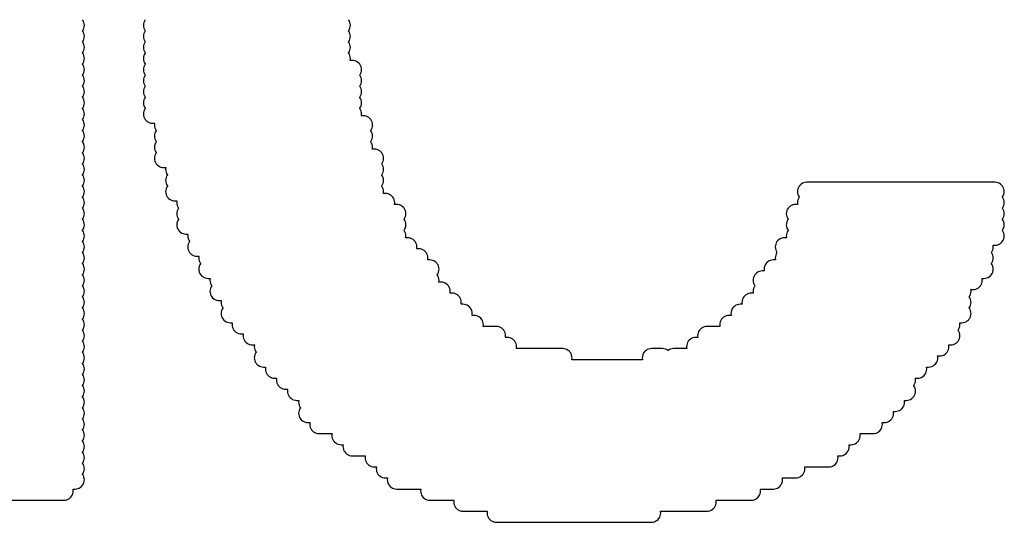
# Model space of a CAD drawing. Extents: x -0.28 to 1.53, y -0.26 to 1.53.
# Tile 34 of 45: x 1.3458 to 1.3991, y 1.362 to 1.3892. Entities that reach past the tile are written whole.
import ezdxf

# ---------------------------------------------------------------- set-up
doc = ezdxf.new("R2010")
doc.units = 0
doc.header["$MEASUREMENT"] = 0
doc.layers.add('SLK-NS', color=7, linetype='CONTINUOUS')

msp = doc.modelspace()

# ---------------------------------------------------------------- linework, layer by layer
at = {"layer": 'SLK-NS'}
for points in [[(1.3374, 1.3632), (1.3482, 1.3632), (1.348278, 1.363206), (1.348355, 1.363224), (1.348427, 1.363254), (1.348494, 1.363295), (1.348554, 1.363346), (1.348605, 1.363406), (1.348646, 1.363473), (1.348676, 1.363545), (1.348694, 1.363622), (1.3487, 1.3637), (1.348694, 1.363778), (1.348689, 1.3638), (1.3488, 1.3638), (1.348878, 1.363806), (1.348955, 1.363824), (1.349027, 1.363854), (1.349094, 1.363895), (1.349154, 1.363946), (1.349205, 1.364006), (1.349246, 1.364073), (1.349276, 1.364145), (1.349294, 1.364222), (1.3493, 1.3643), (1.349294, 1.364378), (1.349276, 1.364455), (1.349246, 1.364527), (1.349205, 1.364594), (1.3492, 1.3646), (1.349205, 1.364606), (1.349246, 1.364673), (1.349276, 1.364745), (1.349294, 1.364822), (1.3493, 1.3649), (1.349294, 1.364978), (1.349276, 1.365055), (1.349246, 1.365127), (1.349205, 1.365194), (1.3492, 1.3652), (1.349205, 1.365206), (1.349246, 1.365273), (1.349276, 1.365345), (1.349294, 1.365422), (1.3493, 1.3655), (1.349294, 1.365578), (1.349276, 1.365655), (1.349246, 1.365727), (1.349205, 1.365794), (1.3492, 1.3658), (1.349205, 1.365806), (1.349246, 1.365873), (1.349276, 1.365945), (1.349294, 1.366022), (1.3493, 1.3661), (1.349294, 1.366178), (1.349276, 1.366255), (1.349246, 1.366327), (1.349205, 1.366394), (1.3492, 1.3664), (1.349205, 1.366406), (1.349246, 1.366473), (1.349276, 1.366545), (1.349294, 1.366622), (1.3493, 1.3667), (1.349294, 1.366778), (1.349276, 1.366855), (1.349246, 1.366927), (1.349205, 1.366994), (1.3492, 1.367), (1.349205, 1.367006), (1.349246, 1.367073), (1.349276, 1.367145), (1.349294, 1.367222), (1.3493, 1.3673), (1.349294, 1.367378), (1.349276, 1.367455), (1.349246, 1.367527), (1.349205, 1.367594), (1.3492, 1.3676), (1.349205, 1.367606), (1.349246, 1.367673), (1.349276, 1.367745), (1.349294, 1.367822), (1.3493, 1.3679), (1.349294, 1.367978), (1.349276, 1.368055), (1.349246, 1.368127), (1.349205, 1.368194), (1.3492, 1.3682), (1.349205, 1.368206), (1.349246, 1.368273), (1.349276, 1.368345), (1.349294, 1.368422), (1.3493, 1.3685), (1.349294, 1.368578), (1.349276, 1.368655), (1.349246, 1.368727), (1.349205, 1.368794), (1.3492, 1.3688), (1.349205, 1.368806), (1.349246, 1.368873), (1.349276, 1.368945), (1.349294, 1.369022), (1.3493, 1.3691), (1.349294, 1.369178), (1.349276, 1.369255), (1.349246, 1.369327), (1.349205, 1.369394), (1.3492, 1.3694), (1.349205, 1.369406), (1.349246, 1.369473), (1.349276, 1.369545), (1.349294, 1.369622), (1.3493, 1.3697), (1.349294, 1.369778), (1.349276, 1.369855), (1.349246, 1.369927), (1.349205, 1.369994), (1.3492, 1.37), (1.349205, 1.370006), (1.349246, 1.370073), (1.349276, 1.370145), (1.349294, 1.370222), (1.3493, 1.3703), (1.349294, 1.370378), (1.349276, 1.370455), (1.349246, 1.370527), (1.349205, 1.370594), (1.3492, 1.3706), (1.349205, 1.370606), (1.349246, 1.370673), (1.349276, 1.370745), (1.349294, 1.370822), (1.3493, 1.3709), (1.349294, 1.370978), (1.349276, 1.371055), (1.349246, 1.371127), (1.349205, 1.371194), (1.3492, 1.3712), (1.349205, 1.371206), (1.349246, 1.371273), (1.349276, 1.371345), (1.349294, 1.371422), (1.3493, 1.3715), (1.349294, 1.371578), (1.349276, 1.371655), (1.349246, 1.371727), (1.349205, 1.371794), (1.3492, 1.3718), (1.349205, 1.371806), (1.349246, 1.371873), (1.349276, 1.371945), (1.349294, 1.372022), (1.3493, 1.3721), (1.349294, 1.372178), (1.349276, 1.372255), (1.349246, 1.372327), (1.349205, 1.372394), (1.3492, 1.3724), (1.349205, 1.372406), (1.349246, 1.372473), (1.349276, 1.372545), (1.349294, 1.372622), (1.3493, 1.3727), (1.349294, 1.372778), (1.349276, 1.372855), (1.349246, 1.372927), (1.349205, 1.372994), (1.3492, 1.373), (1.349205, 1.373006), (1.349246, 1.373073), (1.349276, 1.373145), (1.349294, 1.373222), (1.3493, 1.3733), (1.349294, 1.373378), (1.349276, 1.373455), (1.349246, 1.373527), (1.349205, 1.373594), (1.3492, 1.3736), (1.349205, 1.373606), (1.349246, 1.373673), (1.349276, 1.373745), (1.349294, 1.373822), (1.3493, 1.3739), (1.349294, 1.373978), (1.349276, 1.374055), (1.349246, 1.374127), (1.349205, 1.374194), (1.3492, 1.3742), (1.349205, 1.374206), (1.349246, 1.374273), (1.349276, 1.374345), (1.349294, 1.374422), (1.3493, 1.3745), (1.349294, 1.374578), (1.349276, 1.374655), (1.349246, 1.374727), (1.349205, 1.374794), (1.3492, 1.3748), (1.349205, 1.374806), (1.349246, 1.374873), (1.349276, 1.374945), (1.349294, 1.375022), (1.3493, 1.3751), (1.349294, 1.375178), (1.349276, 1.375255), (1.349246, 1.375327), (1.349205, 1.375394), (1.3492, 1.3754), (1.349205, 1.375406), (1.349246, 1.375473), (1.349276, 1.375545), (1.349294, 1.375622), (1.3493, 1.3757), (1.349294, 1.375778), (1.349276, 1.375855), (1.349246, 1.375927), (1.349205, 1.375994), (1.3492, 1.376), (1.349205, 1.376006), (1.349246, 1.376073), (1.349276, 1.376145), (1.349294, 1.376222), (1.3493, 1.3763), (1.349294, 1.376378), (1.349276, 1.376455), (1.349246, 1.376527), (1.349205, 1.376594), (1.3492, 1.3766), (1.349205, 1.376606), (1.349246, 1.376673), (1.349276, 1.376745), (1.349294, 1.376822), (1.3493, 1.3769), (1.349294, 1.376978), (1.349276, 1.377055), (1.349246, 1.377127), (1.349205, 1.377194), (1.3492, 1.3772), (1.349205, 1.377206), (1.349246, 1.377273), (1.349276, 1.377345), (1.349294, 1.377422), (1.3493, 1.3775), (1.349294, 1.377578), (1.349276, 1.377655), (1.349246, 1.377727), (1.349205, 1.377794), (1.3492, 1.3778), (1.349205, 1.377806), (1.349246, 1.377873), (1.349276, 1.377945), (1.349294, 1.378022), (1.3493, 1.3781), (1.349294, 1.378178), (1.349276, 1.378255), (1.349246, 1.378327), (1.349205, 1.378394), (1.3492, 1.3784), (1.349205, 1.378406), (1.349246, 1.378473), (1.349276, 1.378545), (1.349294, 1.378622), (1.3493, 1.3787), (1.349294, 1.378778), (1.349276, 1.378855), (1.349246, 1.378927), (1.349205, 1.378994), (1.3492, 1.379), (1.349205, 1.379006), (1.349246, 1.379073), (1.349276, 1.379145), (1.349294, 1.379222), (1.3493, 1.3793), (1.349294, 1.379378), (1.349276, 1.379455), (1.349246, 1.379527), (1.349205, 1.379594), (1.3492, 1.3796), (1.349205, 1.379606), (1.349246, 1.379673), (1.349276, 1.379745), (1.349294, 1.379822), (1.3493, 1.3799), (1.349294, 1.379978), (1.349276, 1.380055), (1.349246, 1.380127), (1.349205, 1.380194), (1.3492, 1.3802), (1.349205, 1.380206), (1.349246, 1.380273), (1.349276, 1.380345), (1.349294, 1.380422), (1.3493, 1.3805), (1.349294, 1.380578), (1.349276, 1.380655), (1.349246, 1.380727), (1.349205, 1.380794), (1.3492, 1.3808), (1.349205, 1.380806), (1.349246, 1.380873), (1.349276, 1.380945), (1.349294, 1.381022), (1.3493, 1.3811), (1.349294, 1.381178), (1.349276, 1.381255), (1.349246, 1.381327), (1.349205, 1.381394), (1.3492, 1.3814), (1.349205, 1.381406), (1.349246, 1.381473), (1.349276, 1.381545), (1.349294, 1.381622), (1.3493, 1.3817), (1.349294, 1.381778), (1.349276, 1.381855), (1.349246, 1.381927), (1.349205, 1.381994), (1.3492, 1.382), (1.349205, 1.382006), (1.349246, 1.382073), (1.349276, 1.382145), (1.349294, 1.382222), (1.3493, 1.3823), (1.349294, 1.382378), (1.349276, 1.382455), (1.349246, 1.382527), (1.349205, 1.382594), (1.3492, 1.3826), (1.349205, 1.382606), (1.349246, 1.382673), (1.349276, 1.382745), (1.349294, 1.382822), (1.3493, 1.3829), (1.349294, 1.382978), (1.349276, 1.383055), (1.349246, 1.383127), (1.349205, 1.383194), (1.3492, 1.3832), (1.349205, 1.383206), (1.349246, 1.383273), (1.349276, 1.383345), (1.349294, 1.383422), (1.3493, 1.3835), (1.349294, 1.383578), (1.349276, 1.383655), (1.349246, 1.383727), (1.349205, 1.383794), (1.3492, 1.3838), (1.349205, 1.383806), (1.349246, 1.383873), (1.349276, 1.383945), (1.349294, 1.384022), (1.3493, 1.3841), (1.349294, 1.384178), (1.349276, 1.384255), (1.349246, 1.384327), (1.349205, 1.384394), (1.3492, 1.3844), (1.349205, 1.384406), (1.349246, 1.384473), (1.349276, 1.384545), (1.349294, 1.384622), (1.3493, 1.3847), (1.349294, 1.384778), (1.349276, 1.384855), (1.349246, 1.384927), (1.349205, 1.384994), (1.3492, 1.385), (1.349205, 1.385006), (1.349246, 1.385073), (1.349276, 1.385145), (1.349294, 1.385222), (1.3493, 1.3853), (1.349294, 1.385378), (1.349276, 1.385455), (1.349246, 1.385527), (1.349205, 1.385594), (1.3492, 1.3856), (1.349205, 1.385606), (1.349246, 1.385673), (1.349276, 1.385745), (1.349294, 1.385822), (1.3493, 1.3859), (1.349294, 1.385978), (1.349276, 1.386055), (1.349246, 1.386127), (1.349205, 1.386194), (1.3492, 1.3862), (1.349205, 1.386206), (1.349246, 1.386273), (1.349276, 1.386345), (1.349294, 1.386422), (1.3493, 1.3865), (1.349294, 1.386578), (1.349276, 1.386655), (1.349246, 1.386727), (1.349205, 1.386794), (1.3492, 1.3868), (1.349205, 1.386806), (1.349246, 1.386873), (1.349276, 1.386945), (1.349294, 1.387022), (1.3493, 1.3871), (1.349294, 1.387178), (1.349276, 1.387255), (1.349246, 1.387327), (1.349205, 1.387394), (1.3492, 1.3874), (1.349205, 1.387406), (1.349246, 1.387473), (1.349276, 1.387545), (1.349294, 1.387622), (1.3493, 1.3877), (1.349294, 1.387778), (1.349276, 1.387855), (1.349246, 1.387927), (1.349205, 1.387994), (1.3492, 1.388), (1.349205, 1.388006), (1.349246, 1.388073), (1.349276, 1.388145), (1.349294, 1.388222), (1.3493, 1.3883), (1.349294, 1.388378), (1.349276, 1.388455), (1.349246, 1.388527), (1.349205, 1.388594), (1.3492, 1.3886), (1.349205, 1.388606), (1.349246, 1.388673), (1.349276, 1.388745), (1.349294, 1.388822), (1.3493, 1.3889), (1.349294, 1.388978), (1.349276, 1.389055), (1.349246, 1.389127), (1.349205, 1.389194), (1.3492, 1.3892)], [(1.3526, 1.3892), (1.352595, 1.389194), (1.352554, 1.389127), (1.352524, 1.389055), (1.352506, 1.388978), (1.3525, 1.3889), (1.352506, 1.388822), (1.352524, 1.388745), (1.352554, 1.388673), (1.352595, 1.388606), (1.3526, 1.3886), (1.352595, 1.388594), (1.352554, 1.388527), (1.352524, 1.388455), (1.352506, 1.388378), (1.3525, 1.3883), (1.352506, 1.388222), (1.352524, 1.388145), (1.352554, 1.388073), (1.352595, 1.388006), (1.3526, 1.388), (1.352595, 1.387994), (1.352554, 1.387927), (1.352524, 1.387855), (1.352506, 1.387778), (1.3525, 1.3877), (1.352506, 1.387622), (1.352524, 1.387545), (1.352554, 1.387473), (1.352595, 1.387406), (1.3526, 1.3874), (1.352595, 1.387394), (1.352554, 1.387327), (1.352524, 1.387255), (1.352506, 1.387178), (1.3525, 1.3871), (1.352506, 1.387022), (1.352524, 1.386945), (1.352554, 1.386873), (1.352595, 1.386806), (1.3526, 1.3868), (1.352595, 1.386794), (1.352554, 1.386727), (1.352524, 1.386655), (1.352506, 1.386578), (1.3525, 1.3865), (1.352506, 1.386422), (1.352524, 1.386345), (1.352554, 1.386273), (1.352595, 1.386206), (1.3526, 1.3862), (1.352595, 1.386194), (1.352554, 1.386127), (1.352524, 1.386055), (1.352506, 1.385978), (1.3525, 1.3859), (1.352506, 1.385822), (1.352524, 1.385745), (1.352554, 1.385673), (1.352595, 1.385606), (1.3526, 1.3856), (1.352595, 1.385594), (1.352554, 1.385527), (1.352524, 1.385455), (1.352506, 1.385378), (1.3525, 1.3853), (1.352506, 1.385222), (1.352524, 1.385145), (1.352554, 1.385073), (1.352595, 1.385006), (1.3526, 1.385), (1.352595, 1.384994), (1.352554, 1.384927), (1.352524, 1.384855), (1.352506, 1.384778), (1.3525, 1.3847), (1.352506, 1.384622), (1.352524, 1.384545), (1.352554, 1.384473), (1.352595, 1.384406), (1.3526, 1.3844), (1.352595, 1.384394), (1.352554, 1.384327), (1.352524, 1.384255), (1.352506, 1.384178), (1.3525, 1.3841), (1.352506, 1.384022), (1.352524, 1.383945), (1.352554, 1.383873), (1.352595, 1.383806), (1.352646, 1.383746), (1.352706, 1.383695), (1.352773, 1.383654), (1.352845, 1.383624), (1.352922, 1.383606), (1.353, 1.3836), (1.353111, 1.3836), (1.353106, 1.383578), (1.3531, 1.3835), (1.353106, 1.383422), (1.353124, 1.383345), (1.353154, 1.383273), (1.353195, 1.383206), (1.3532, 1.3832), (1.353195, 1.383194), (1.353154, 1.383127), (1.353124, 1.383055), (1.353106, 1.382978), (1.3531, 1.3829), (1.353106, 1.382822), (1.353124, 1.382745), (1.353154, 1.382673), (1.353195, 1.382606), (1.3532, 1.3826), (1.353195, 1.382594), (1.353154, 1.382527), (1.353124, 1.382455), (1.353106, 1.382378), (1.3531, 1.3823), (1.353106, 1.382222), (1.353124, 1.382145), (1.353154, 1.382073), (1.353195, 1.382006), (1.3532, 1.382), (1.353195, 1.381994), (1.353154, 1.381927), (1.353124, 1.381855), (1.353106, 1.381778), (1.3531, 1.3817), (1.353106, 1.381622), (1.353124, 1.381545), (1.353154, 1.381473), (1.353195, 1.381406), (1.353246, 1.381346), (1.353306, 1.381295), (1.353373, 1.381254), (1.353445, 1.381224), (1.353522, 1.381206), (1.3536, 1.3812), (1.353711, 1.3812), (1.353706, 1.381178), (1.3537, 1.3811), (1.353706, 1.381022), (1.353724, 1.380945), (1.353754, 1.380873), (1.353795, 1.380806), (1.3538, 1.3808), (1.353795, 1.380794), (1.353754, 1.380727), (1.353724, 1.380655), (1.353706, 1.380578), (1.3537, 1.3805), (1.353706, 1.380422), (1.353724, 1.380345), (1.353754, 1.380273), (1.353795, 1.380206), (1.3538, 1.3802), (1.353795, 1.380194), (1.353754, 1.380127), (1.353724, 1.380055), (1.353706, 1.379978), (1.3537, 1.3799), (1.353706, 1.379822), (1.353724, 1.379745), (1.353754, 1.379673), (1.353795, 1.379606), (1.353846, 1.379546), (1.353906, 1.379495), (1.353973, 1.379454), (1.354045, 1.379424), (1.354122, 1.379406), (1.3542, 1.3794), (1.354311, 1.3794), (1.354306, 1.379378), (1.3543, 1.3793), (1.354306, 1.379222), (1.354324, 1.379145), (1.354354, 1.379073), (1.354395, 1.379006), (1.3544, 1.379), (1.354395, 1.378994), (1.354354, 1.378927), (1.354324, 1.378855), (1.354306, 1.378778), (1.3543, 1.3787), (1.354306, 1.378622), (1.354324, 1.378545), (1.354354, 1.378473), (1.354395, 1.378406), (1.3544, 1.3784), (1.354395, 1.378394), (1.354354, 1.378327), (1.354324, 1.378255), (1.354306, 1.378178), (1.3543, 1.3781), (1.354306, 1.378022), (1.354324, 1.377945), (1.354354, 1.377873), (1.354395, 1.377806), (1.354446, 1.377746), (1.354506, 1.377695), (1.354573, 1.377654), (1.354645, 1.377624), (1.354722, 1.377606), (1.3548, 1.3776), (1.354911, 1.3776), (1.354906, 1.377578), (1.3549, 1.3775), (1.354906, 1.377422), (1.354924, 1.377345), (1.354954, 1.377273), (1.354995, 1.377206), (1.355, 1.3772), (1.354995, 1.377194), (1.354954, 1.377127), (1.354924, 1.377055), (1.354906, 1.376978), (1.3549, 1.3769), (1.354906, 1.376822), (1.354924, 1.376745), (1.354954, 1.376673), (1.354995, 1.376606), (1.355046, 1.376546), (1.355106, 1.376495), (1.355173, 1.376454), (1.355245, 1.376424), (1.355322, 1.376406), (1.3554, 1.3764), (1.355511, 1.3764), (1.355506, 1.376378), (1.3555, 1.3763), (1.355506, 1.376222), (1.355524, 1.376145), (1.355554, 1.376073), (1.355595, 1.376006), (1.3556, 1.376), (1.355595, 1.375994), (1.355554, 1.375927), (1.355524, 1.375855), (1.355506, 1.375778), (1.3555, 1.3757), (1.355506, 1.375622), (1.355524, 1.375545), (1.355554, 1.375473), (1.355595, 1.375406), (1.355646, 1.375346), (1.355706, 1.375295), (1.355773, 1.375254), (1.355845, 1.375224), (1.355922, 1.375206), (1.356, 1.3752), (1.356111, 1.3752), (1.356106, 1.375178), (1.3561, 1.3751), (1.356106, 1.375022), (1.356124, 1.374945), (1.356154, 1.374873), (1.356195, 1.374806), (1.3562, 1.3748), (1.356195, 1.374794), (1.356154, 1.374727), (1.356124, 1.374655), (1.356106, 1.374578), (1.3561, 1.3745), (1.356106, 1.374422), (1.356124, 1.374345), (1.356154, 1.374273), (1.356195, 1.374206), (1.356246, 1.374146), (1.356306, 1.374095), (1.356373, 1.374054), (1.356445, 1.374024), (1.356522, 1.374006), (1.3566, 1.374), (1.356711, 1.374), (1.356706, 1.373978), (1.3567, 1.3739), (1.356706, 1.373822), (1.356724, 1.373745), (1.356754, 1.373673), (1.356795, 1.373606), (1.3568, 1.3736), (1.356795, 1.373594), (1.356754, 1.373527), (1.356724, 1.373455), (1.356706, 1.373378), (1.3567, 1.3733), (1.356706, 1.373222), (1.356724, 1.373145), (1.356754, 1.373073), (1.356795, 1.373006), (1.356846, 1.372946), (1.356906, 1.372895), (1.356973, 1.372854), (1.357045, 1.372824), (1.357122, 1.372806), (1.3572, 1.3728), (1.357311, 1.3728), (1.357306, 1.372778), (1.3573, 1.3727), (1.357306, 1.372622), (1.357324, 1.372545), (1.357354, 1.372473), (1.357395, 1.372406), (1.357446, 1.372346), (1.357506, 1.372295), (1.357573, 1.372254), (1.357645, 1.372224), (1.357722, 1.372206), (1.3578, 1.3722), (1.357911, 1.3722), (1.357906, 1.372178), (1.3579, 1.3721), (1.357906, 1.372022), (1.357924, 1.371945), (1.357954, 1.371873), (1.357995, 1.371806), (1.358046, 1.371746), (1.358106, 1.371695), (1.358173, 1.371654), (1.358245, 1.371624), (1.358322, 1.371606), (1.3584, 1.3716), (1.358511, 1.3716), (1.358506, 1.371578), (1.3585, 1.3715), (1.358506, 1.371422), (1.358524, 1.371345), (1.358554, 1.371273), (1.358595, 1.371206), (1.3586, 1.3712), (1.358595, 1.371194), (1.358554, 1.371127), (1.358524, 1.371055), (1.358506, 1.370978), (1.3585, 1.3709), (1.358506, 1.370822), (1.358524, 1.370745), (1.358554, 1.370673), (1.358595, 1.370606), (1.358646, 1.370546), (1.358706, 1.370495), (1.358773, 1.370454), (1.358845, 1.370424), (1.358922, 1.370406), (1.359, 1.3704), (1.359111, 1.3704), (1.359106, 1.370378), (1.3591, 1.3703), (1.359106, 1.370222), (1.359124, 1.370145), (1.359154, 1.370073), (1.359195, 1.370006), (1.359246, 1.369946), (1.359306, 1.369895), (1.359373, 1.369854), (1.359445, 1.369824), (1.359522, 1.369806), (1.3596, 1.3698), (1.359711, 1.3698), (1.359706, 1.369778), (1.3597, 1.3697), (1.359706, 1.369622), (1.359724, 1.369545), (1.359754, 1.369473), (1.359795, 1.369406), (1.359846, 1.369346), (1.359906, 1.369295), (1.359973, 1.369254), (1.360045, 1.369224), (1.360122, 1.369206), (1.3602, 1.3692), (1.360311, 1.3692), (1.360306, 1.369178), (1.3603, 1.3691), (1.360306, 1.369022), (1.360324, 1.368945), (1.360354, 1.368873), (1.360395, 1.368806), (1.360446, 1.368746), (1.360506, 1.368695), (1.360573, 1.368654), (1.360645, 1.368624), (1.360722, 1.368606), (1.3608, 1.3686), (1.360911, 1.3686), (1.360906, 1.368578), (1.3609, 1.3685), (1.360906, 1.368422), (1.360924, 1.368345), (1.360954, 1.368273), (1.360995, 1.368206), (1.361, 1.3682), (1.360995, 1.368194), (1.360954, 1.368127), (1.360924, 1.368055), (1.360906, 1.367978), (1.3609, 1.3679), (1.360906, 1.367822), (1.360924, 1.367745), (1.360954, 1.367673), (1.360995, 1.367606), (1.361046, 1.367546), (1.361106, 1.367495), (1.361173, 1.367454), (1.361245, 1.367424), (1.361322, 1.367406), (1.3614, 1.3674), (1.361511, 1.3674), (1.361506, 1.367378), (1.3615, 1.3673), (1.361506, 1.367222), (1.361524, 1.367145), (1.361554, 1.367073), (1.361595, 1.367006), (1.361646, 1.366946), (1.361706, 1.366895), (1.361773, 1.366854), (1.361845, 1.366824), (1.361922, 1.366806), (1.362, 1.3668), (1.362711, 1.3668), (1.362706, 1.366778), (1.3627, 1.3667), (1.362706, 1.366622), (1.362724, 1.366545), (1.362754, 1.366473), (1.362795, 1.366406), (1.362846, 1.366346), (1.362906, 1.366295), (1.362973, 1.366254), (1.363045, 1.366224), (1.363122, 1.366206), (1.3632, 1.3662), (1.363311, 1.3662), (1.363306, 1.366178), (1.3633, 1.3661), (1.363306, 1.366022), (1.363324, 1.365945), (1.363354, 1.365873), (1.363395, 1.365806), (1.363446, 1.365746), (1.363506, 1.365695), (1.363573, 1.365654), (1.363645, 1.365624), (1.363722, 1.365606), (1.3638, 1.3656), (1.364511, 1.3656), (1.364506, 1.365578), (1.3645, 1.3655), (1.364506, 1.365422), (1.364524, 1.365345), (1.364554, 1.365273), (1.364595, 1.365206), (1.364646, 1.365146), (1.364706, 1.365095), (1.364773, 1.365054), (1.364845, 1.365024), (1.364922, 1.365006), (1.365, 1.365), (1.365111, 1.365), (1.365106, 1.364978), (1.3651, 1.3649), (1.365106, 1.364822), (1.365124, 1.364745), (1.365154, 1.364673), (1.365195, 1.364606), (1.365246, 1.364546), (1.365306, 1.364495), (1.365373, 1.364454), (1.365445, 1.364424), (1.365522, 1.364406), (1.3656, 1.3644), (1.365711, 1.3644), (1.365706, 1.364378), (1.3657, 1.3643), (1.365706, 1.364222), (1.365724, 1.364145), (1.365754, 1.364073), (1.365795, 1.364006), (1.365846, 1.363946), (1.365906, 1.363895), (1.365973, 1.363854), (1.366045, 1.363824), (1.366122, 1.363806), (1.3662, 1.3638), (1.367511, 1.3638), (1.367506, 1.363778), (1.3675, 1.3637), (1.367506, 1.363622), (1.367524, 1.363545), (1.367554, 1.363473), (1.367595, 1.363406), (1.367646, 1.363346), (1.367706, 1.363295), (1.367773, 1.363254), (1.367845, 1.363224), (1.367922, 1.363206), (1.368, 1.3632), (1.369311, 1.3632), (1.369306, 1.363178), (1.3693, 1.3631), (1.369306, 1.363022), (1.369324, 1.362945), (1.369354, 1.362873), (1.369395, 1.362806), (1.369446, 1.362746), (1.369506, 1.362695), (1.369573, 1.362654), (1.369645, 1.362624), (1.369722, 1.362606), (1.3698, 1.3626), (1.371111, 1.3626), (1.371106, 1.362578), (1.3711, 1.3625), (1.371106, 1.362422), (1.371124, 1.362345), (1.371154, 1.362273), (1.371195, 1.362206), (1.371246, 1.362146), (1.371306, 1.362095), (1.371373, 1.362054), (1.371445, 1.362024), (1.371522, 1.362006), (1.3716, 1.362), (1.38, 1.362), (1.380078, 1.362006), (1.380155, 1.362024), (1.380227, 1.362054), (1.380294, 1.362095), (1.380354, 1.362146), (1.380405, 1.362206), (1.380446, 1.362273), (1.380476, 1.362345), (1.380494, 1.362422), (1.3805, 1.3625), (1.380494, 1.362578), (1.380489, 1.3626), (1.383, 1.3626), (1.383078, 1.362606), (1.383155, 1.362624), (1.383227, 1.362654), (1.383294, 1.362695), (1.383354, 1.362746), (1.383405, 1.362806), (1.383446, 1.362873), (1.383476, 1.362945), (1.383494, 1.363022), (1.3835, 1.3631), (1.383494, 1.363178), (1.383489, 1.3632), (1.3854, 1.3632), (1.385478, 1.363206), (1.385555, 1.363224), (1.385627, 1.363254), (1.385694, 1.363295), (1.385754, 1.363346), (1.385805, 1.363406), (1.385846, 1.363473), (1.385876, 1.363545), (1.385894, 1.363622), (1.3859, 1.3637), (1.385894, 1.363778), (1.385889, 1.3638), (1.3866, 1.3638), (1.386678, 1.363806), (1.386755, 1.363824), (1.386827, 1.363854), (1.386894, 1.363895), (1.386954, 1.363946), (1.387005, 1.364006), (1.387046, 1.364073), (1.387076, 1.364145), (1.387094, 1.364222), (1.3871, 1.3643), (1.387094, 1.364378), (1.387089, 1.3644), (1.3878, 1.3644), (1.387878, 1.364406), (1.387955, 1.364424), (1.388027, 1.364454), (1.388094, 1.364495), (1.388154, 1.364546), (1.388205, 1.364606), (1.388246, 1.364673), (1.388276, 1.364745), (1.388294, 1.364822), (1.3883, 1.3649), (1.388294, 1.364978), (1.388289, 1.365), (1.3896, 1.365), (1.389678, 1.365006), (1.389755, 1.365024), (1.389827, 1.365054), (1.389894, 1.365095), (1.389954, 1.365146), (1.390005, 1.365206), (1.390046, 1.365273), (1.390076, 1.365345), (1.390094, 1.365422), (1.3901, 1.3655), (1.390094, 1.365578), (1.390089, 1.3656), (1.3902, 1.3656), (1.390278, 1.365606), (1.390355, 1.365624), (1.390427, 1.365654), (1.390494, 1.365695), (1.390554, 1.365746), (1.390605, 1.365806), (1.390646, 1.365873), (1.390676, 1.365945), (1.390694, 1.366022), (1.3907, 1.3661), (1.390694, 1.366178), (1.390689, 1.3662), (1.3908, 1.3662), (1.390878, 1.366206), (1.390955, 1.366224), (1.391027, 1.366254), (1.391094, 1.366295), (1.391154, 1.366346), (1.391205, 1.366406), (1.391246, 1.366473), (1.391276, 1.366545), (1.391294, 1.366622), (1.3913, 1.3667), (1.391294, 1.366778), (1.391289, 1.3668), (1.392, 1.3668), (1.392078, 1.366806), (1.392155, 1.366824), (1.392227, 1.366854), (1.392294, 1.366895), (1.392354, 1.366946), (1.392405, 1.367006), (1.392446, 1.367073), (1.392476, 1.367145), (1.392494, 1.367222), (1.3925, 1.3673), (1.392494, 1.367378), (1.392489, 1.3674), (1.3926, 1.3674), (1.392678, 1.367406), (1.392755, 1.367424), (1.392827, 1.367454), (1.392894, 1.367495), (1.392954, 1.367546), (1.393005, 1.367606), (1.393046, 1.367673), (1.393076, 1.367745), (1.393094, 1.367822), (1.3931, 1.3679), (1.393094, 1.367978), (1.393089, 1.368), (1.3932, 1.368), (1.393278, 1.368006), (1.393355, 1.368024), (1.393427, 1.368054), (1.393494, 1.368095), (1.393554, 1.368146), (1.393605, 1.368206), (1.393646, 1.368273), (1.393676, 1.368345), (1.393694, 1.368422), (1.3937, 1.3685), (1.393694, 1.368578), (1.393689, 1.3686), (1.3938, 1.3686), (1.393878, 1.368606), (1.393955, 1.368624), (1.394027, 1.368654), (1.394094, 1.368695), (1.394154, 1.368746), (1.394205, 1.368806), (1.394246, 1.368873), (1.394276, 1.368945), (1.394294, 1.369022), (1.3943, 1.3691), (1.394294, 1.369178), (1.394276, 1.369255), (1.394246, 1.369327), (1.394205, 1.369394), (1.3942, 1.3694), (1.394205, 1.369406), (1.394246, 1.369473), (1.394276, 1.369545), (1.394294, 1.369622), (1.3943, 1.3697), (1.394294, 1.369778), (1.394289, 1.3698), (1.3944, 1.3698), (1.394478, 1.369806), (1.394555, 1.369824), (1.394627, 1.369854), (1.394694, 1.369895), (1.394754, 1.369946), (1.394805, 1.370006), (1.394846, 1.370073), (1.394876, 1.370145), (1.394894, 1.370222), (1.3949, 1.3703), (1.394894, 1.370378), (1.394889, 1.3704), (1.395, 1.3704), (1.395078, 1.370406), (1.395155, 1.370424), (1.395227, 1.370454), (1.395294, 1.370495), (1.395354, 1.370546), (1.395405, 1.370606), (1.395446, 1.370673), (1.395476, 1.370745), (1.395494, 1.370822), (1.3955, 1.3709), (1.395494, 1.370978), (1.395489, 1.371), (1.3956, 1.371), (1.395678, 1.371006), (1.395755, 1.371024), (1.395827, 1.371054), (1.395894, 1.371095), (1.395954, 1.371146), (1.396005, 1.371206), (1.396046, 1.371273), (1.396076, 1.371345), (1.396094, 1.371422), (1.3961, 1.3715), (1.396094, 1.371578), (1.396089, 1.3716), (1.3962, 1.3716), (1.396278, 1.371606), (1.396355, 1.371624), (1.396427, 1.371654), (1.396494, 1.371695), (1.396554, 1.371746), (1.396605, 1.371806), (1.396646, 1.371873), (1.396676, 1.371945), (1.396694, 1.372022), (1.3967, 1.3721), (1.396694, 1.372178), (1.396676, 1.372255), (1.396646, 1.372327), (1.396605, 1.372394), (1.3966, 1.3724), (1.396605, 1.372406), (1.396646, 1.372473), (1.396676, 1.372545), (1.396694, 1.372622), (1.3967, 1.3727), (1.396694, 1.372778), (1.396689, 1.3728), (1.3968, 1.3728), (1.396878, 1.372806), (1.396955, 1.372824), (1.397027, 1.372854), (1.397094, 1.372895), (1.397154, 1.372946), (1.397205, 1.373006), (1.397246, 1.373073), (1.397276, 1.373145), (1.397294, 1.373222), (1.3973, 1.3733), (1.397294, 1.373378), (1.397276, 1.373455), (1.397246, 1.373527), (1.397205, 1.373594), (1.3972, 1.3736), (1.397205, 1.373606), (1.397246, 1.373673), (1.397276, 1.373745), (1.397294, 1.373822), (1.3973, 1.3739), (1.397294, 1.373978), (1.397276, 1.374055), (1.397246, 1.374127), (1.397205, 1.374194), (1.3972, 1.3742), (1.397205, 1.374206), (1.397246, 1.374273), (1.397276, 1.374345), (1.397294, 1.374422), (1.3973, 1.3745), (1.397294, 1.374578), (1.397289, 1.3746), (1.3974, 1.3746), (1.397478, 1.374606), (1.397555, 1.374624), (1.397627, 1.374654), (1.397694, 1.374695), (1.397754, 1.374746), (1.397805, 1.374806), (1.397846, 1.374873), (1.397876, 1.374945), (1.397894, 1.375022), (1.3979, 1.3751), (1.397894, 1.375178), (1.397889, 1.3752), (1.398, 1.3752), (1.398078, 1.375206), (1.398155, 1.375224), (1.398227, 1.375254), (1.398294, 1.375295), (1.398354, 1.375346), (1.398405, 1.375406), (1.398446, 1.375473), (1.398476, 1.375545), (1.398494, 1.375622), (1.3985, 1.3757), (1.398494, 1.375778), (1.398476, 1.375855), (1.398446, 1.375927), (1.398405, 1.375994), (1.3984, 1.376), (1.398405, 1.376006), (1.398446, 1.376073), (1.398476, 1.376145), (1.398494, 1.376222), (1.3985, 1.3763), (1.398494, 1.376378), (1.398476, 1.376455), (1.398446, 1.376527), (1.398405, 1.376594), (1.3984, 1.3766), (1.398405, 1.376606), (1.398446, 1.376673), (1.398476, 1.376745), (1.398494, 1.376822), (1.3985, 1.3769), (1.398494, 1.376978), (1.398489, 1.377), (1.3986, 1.377), (1.398678, 1.377006), (1.398755, 1.377024), (1.398827, 1.377054), (1.398894, 1.377095), (1.398954, 1.377146), (1.399005, 1.377206), (1.399046, 1.377273), (1.399076, 1.377345), (1.399094, 1.377422), (1.3991, 1.3775), (1.399094, 1.377578), (1.399076, 1.377655), (1.399046, 1.377727), (1.399005, 1.377794), (1.399, 1.3778), (1.399005, 1.377806), (1.399046, 1.377873), (1.399076, 1.377945), (1.399094, 1.378022), (1.3991, 1.3781), (1.399094, 1.378178), (1.399076, 1.378255), (1.399046, 1.378327), (1.399005, 1.378394), (1.399, 1.3784), (1.399005, 1.378406), (1.399046, 1.378473), (1.399076, 1.378545), (1.399094, 1.378622), (1.3991, 1.3787), (1.399094, 1.378778), (1.399076, 1.378855), (1.399046, 1.378927), (1.399005, 1.378994), (1.399, 1.379), (1.399005, 1.379006), (1.399046, 1.379073), (1.399076, 1.379145), (1.399094, 1.379222), (1.3991, 1.3793), (1.399094, 1.379378), (1.399076, 1.379455), (1.399046, 1.379527), (1.399005, 1.379594), (1.399, 1.3796), (1.399005, 1.379606), (1.399046, 1.379673), (1.399076, 1.379745), (1.399094, 1.379822), (1.3991, 1.3799), (1.399094, 1.379978), (1.399076, 1.380055), (1.399046, 1.380127), (1.399005, 1.380194), (1.398954, 1.380254), (1.398894, 1.380305), (1.398827, 1.380346), (1.398755, 1.380376), (1.398678, 1.380394), (1.3986, 1.3804), (1.3884, 1.3804), (1.388322, 1.380394), (1.388245, 1.380376), (1.388173, 1.380346), (1.388106, 1.380305), (1.388046, 1.380254), (1.387995, 1.380194), (1.387954, 1.380127), (1.387924, 1.380055), (1.387906, 1.379978), (1.3879, 1.3799), (1.387906, 1.379822), (1.387924, 1.379745), (1.387954, 1.379673), (1.387995, 1.379606), (1.388, 1.3796), (1.387995, 1.379594), (1.387954, 1.379527), (1.387924, 1.379455), (1.387906, 1.379378), (1.3879, 1.3793), (1.387906, 1.379222), (1.387911, 1.3792), (1.3878, 1.3792), (1.387722, 1.379194), (1.387645, 1.379176), (1.387573, 1.379146), (1.387506, 1.379105), (1.387446, 1.379054), (1.387395, 1.378994), (1.387354, 1.378927), (1.387324, 1.378855), (1.387306, 1.378778), (1.3873, 1.3787), (1.387306, 1.378622), (1.387324, 1.378545), (1.387354, 1.378473), (1.387395, 1.378406), (1.3874, 1.3784), (1.387395, 1.378394), (1.387354, 1.378327), (1.387324, 1.378255), (1.387306, 1.378178), (1.3873, 1.3781), (1.387306, 1.378022), (1.387324, 1.377945), (1.387354, 1.377873), (1.387395, 1.377806), (1.3874, 1.3778), (1.387395, 1.377794), (1.387354, 1.377727), (1.387324, 1.377655), (1.387306, 1.377578), (1.3873, 1.3775), (1.387306, 1.377422), (1.387311, 1.3774), (1.3872, 1.3774), (1.387122, 1.377394), (1.387045, 1.377376), (1.386973, 1.377346), (1.386906, 1.377305), (1.386846, 1.377254), (1.386795, 1.377194), (1.386754, 1.377127), (1.386724, 1.377055), (1.386706, 1.376978), (1.3867, 1.3769), (1.386706, 1.376822), (1.386724, 1.376745), (1.386754, 1.376673), (1.386795, 1.376606), (1.3868, 1.3766), (1.386795, 1.376594), (1.386754, 1.376527), (1.386724, 1.376455), (1.386706, 1.376378), (1.3867, 1.3763), (1.386706, 1.376222), (1.386711, 1.3762), (1.3866, 1.3762), (1.386522, 1.376194), (1.386445, 1.376176), (1.386373, 1.376146), (1.386306, 1.376105), (1.386246, 1.376054), (1.386195, 1.375994), (1.386154, 1.375927), (1.386124, 1.375855), (1.386106, 1.375778), (1.3861, 1.3757), (1.386106, 1.375622), (1.386111, 1.3756), (1.386, 1.3756), (1.385922, 1.375594), (1.385845, 1.375576), (1.385773, 1.375546), (1.385706, 1.375505), (1.385646, 1.375454), (1.385595, 1.375394), (1.385554, 1.375327), (1.385524, 1.375255), (1.385506, 1.375178), (1.3855, 1.3751), (1.385506, 1.375022), (1.385524, 1.374945), (1.385554, 1.374873), (1.385595, 1.374806), (1.3856, 1.3748), (1.385595, 1.374794), (1.385554, 1.374727), (1.385524, 1.374655), (1.385506, 1.374578), (1.3855, 1.3745), (1.385506, 1.374422), (1.385511, 1.3744), (1.3854, 1.3744), (1.385322, 1.374394), (1.385245, 1.374376), (1.385173, 1.374346), (1.385106, 1.374305), (1.385046, 1.374254), (1.384995, 1.374194), (1.384954, 1.374127), (1.384924, 1.374055), (1.384906, 1.373978), (1.3849, 1.3739), (1.384906, 1.373822), (1.384911, 1.3738), (1.3848, 1.3738), (1.384722, 1.373794), (1.384645, 1.373776), (1.384573, 1.373746), (1.384506, 1.373705), (1.384446, 1.373654), (1.384395, 1.373594), (1.384354, 1.373527), (1.384324, 1.373455), (1.384306, 1.373378), (1.3843, 1.3733), (1.384306, 1.373222), (1.384311, 1.3732), (1.3842, 1.3732), (1.384122, 1.373194), (1.384045, 1.373176), (1.383973, 1.373146), (1.383906, 1.373105), (1.383846, 1.373054), (1.383795, 1.372994), (1.383754, 1.372927), (1.383724, 1.372855), (1.383706, 1.372778), (1.3837, 1.3727), (1.383706, 1.372622), (1.383711, 1.3726), (1.383, 1.3726), (1.382922, 1.372594), (1.382845, 1.372576), (1.382773, 1.372546), (1.382706, 1.372505), (1.382646, 1.372454), (1.382595, 1.372394), (1.382554, 1.372327), (1.382524, 1.372255), (1.382506, 1.372178), (1.3825, 1.3721), (1.382506, 1.372022), (1.382511, 1.372), (1.3824, 1.372), (1.382322, 1.371994), (1.382245, 1.371976), (1.382173, 1.371946), (1.382106, 1.371905), (1.382046, 1.371854), (1.381995, 1.371794), (1.381954, 1.371727), (1.381924, 1.371655), (1.381906, 1.371578), (1.3819, 1.3715), (1.381906, 1.371422), (1.381911, 1.3714), (1.3812, 1.3714), (1.381122, 1.371394), (1.381045, 1.371376), (1.380973, 1.371346), (1.380906, 1.371305), (1.3809, 1.3713), (1.380894, 1.371305), (1.380827, 1.371346), (1.380755, 1.371376), (1.380678, 1.371394), (1.3806, 1.3714), (1.38, 1.3714), (1.379922, 1.371394), (1.379845, 1.371376), (1.379773, 1.371346), (1.379706, 1.371305), (1.379646, 1.371254), (1.379595, 1.371194), (1.379554, 1.371127), (1.379524, 1.371055), (1.379506, 1.370978), (1.3795, 1.3709), (1.379506, 1.370822), (1.379511, 1.3708), (1.375689, 1.3708), (1.375694, 1.370822), (1.3757, 1.3709), (1.375694, 1.370978), (1.375676, 1.371055), (1.375646, 1.371127), (1.375605, 1.371194), (1.375554, 1.371254), (1.375494, 1.371305), (1.375427, 1.371346), (1.375355, 1.371376), (1.375278, 1.371394), (1.3752, 1.3714), (1.372689, 1.3714), (1.372694, 1.371422), (1.3727, 1.3715), (1.372694, 1.371578), (1.372676, 1.371655), (1.372646, 1.371727), (1.372605, 1.371794), (1.372554, 1.371854), (1.372494, 1.371905), (1.372427, 1.371946), (1.372355, 1.371976), (1.372278, 1.371994), (1.3722, 1.372), (1.372089, 1.372), (1.372094, 1.372022), (1.3721, 1.3721), (1.372094, 1.372178), (1.372076, 1.372255), (1.372046, 1.372327), (1.372005, 1.372394), (1.371954, 1.372454), (1.371894, 1.372505), (1.371827, 1.372546), (1.371755, 1.372576), (1.371678, 1.372594), (1.3716, 1.3726), (1.370889, 1.3726), (1.370894, 1.372622), (1.3709, 1.3727), (1.370894, 1.372778), (1.370876, 1.372855), (1.370846, 1.372927), (1.370805, 1.372994), (1.370754, 1.373054), (1.370694, 1.373105), (1.370627, 1.373146), (1.370555, 1.373176), (1.370478, 1.373194), (1.3704, 1.3732), (1.370289, 1.3732), (1.370294, 1.373222), (1.3703, 1.3733), (1.370294, 1.373378), (1.370276, 1.373455), (1.370246, 1.373527), (1.370205, 1.373594), (1.370154, 1.373654), (1.370094, 1.373705), (1.370027, 1.373746), (1.369955, 1.373776), (1.369878, 1.373794), (1.3698, 1.3738), (1.369689, 1.3738), (1.369694, 1.373822), (1.3697, 1.3739), (1.369694, 1.373978), (1.369676, 1.374055), (1.369646, 1.374127), (1.369605, 1.374194), (1.369554, 1.374254), (1.369494, 1.374305), (1.369427, 1.374346), (1.369355, 1.374376), (1.369278, 1.374394), (1.3692, 1.3744), (1.369089, 1.3744), (1.369094, 1.374422), (1.3691, 1.3745), (1.369094, 1.374578), (1.369076, 1.374655), (1.369046, 1.374727), (1.369005, 1.374794), (1.368954, 1.374854), (1.368894, 1.374905), (1.368827, 1.374946), (1.368755, 1.374976), (1.368678, 1.374994), (1.3686, 1.375), (1.368489, 1.375), (1.368494, 1.375022), (1.3685, 1.3751), (1.368494, 1.375178), (1.368476, 1.375255), (1.368446, 1.375327), (1.368405, 1.375394), (1.3684, 1.3754), (1.368405, 1.375406), (1.368446, 1.375473), (1.368476, 1.375545), (1.368494, 1.375622), (1.3685, 1.3757), (1.368494, 1.375778), (1.368476, 1.375855), (1.368446, 1.375927), (1.368405, 1.375994), (1.368354, 1.376054), (1.368294, 1.376105), (1.368227, 1.376146), (1.368155, 1.376176), (1.368078, 1.376194), (1.368, 1.3762), (1.367889, 1.3762), (1.367894, 1.376222), (1.3679, 1.3763), (1.367894, 1.376378), (1.367876, 1.376455), (1.367846, 1.376527), (1.367805, 1.376594), (1.367754, 1.376654), (1.367694, 1.376705), (1.367627, 1.376746), (1.367555, 1.376776), (1.367478, 1.376794), (1.3674, 1.3768), (1.367289, 1.3768), (1.367294, 1.376822), (1.3673, 1.3769), (1.367294, 1.376978), (1.367276, 1.377055), (1.367246, 1.377127), (1.367205, 1.377194), (1.367154, 1.377254), (1.367094, 1.377305), (1.367027, 1.377346), (1.366955, 1.377376), (1.366878, 1.377394), (1.3668, 1.3774), (1.366689, 1.3774), (1.366694, 1.377422), (1.3667, 1.3775), (1.366694, 1.377578), (1.366676, 1.377655), (1.366646, 1.377727), (1.366605, 1.377794), (1.3666, 1.3778), (1.366605, 1.377806), (1.366646, 1.377873), (1.366676, 1.377945), (1.366694, 1.378022), (1.3667, 1.3781), (1.366694, 1.378178), (1.366676, 1.378255), (1.366646, 1.378327), (1.366605, 1.378394), (1.3666, 1.3784), (1.366605, 1.378406), (1.366646, 1.378473), (1.366676, 1.378545), (1.366694, 1.378622), (1.3667, 1.3787), (1.366694, 1.378778), (1.366676, 1.378855), (1.366646, 1.378927), (1.366605, 1.378994), (1.366554, 1.379054), (1.366494, 1.379105), (1.366427, 1.379146), (1.366355, 1.379176), (1.366278, 1.379194), (1.3662, 1.3792), (1.366089, 1.3792), (1.366094, 1.379222), (1.3661, 1.3793), (1.366094, 1.379378), (1.366076, 1.379455), (1.366046, 1.379527), (1.366005, 1.379594), (1.365954, 1.379654), (1.365894, 1.379705), (1.365827, 1.379746), (1.365755, 1.379776), (1.365678, 1.379794), (1.3656, 1.3798), (1.365489, 1.3798), (1.365494, 1.379822), (1.3655, 1.3799), (1.365494, 1.379978), (1.365476, 1.380055), (1.365446, 1.380127), (1.365405, 1.380194), (1.3654, 1.3802), (1.365405, 1.380206), (1.365446, 1.380273), (1.365476, 1.380345), (1.365494, 1.380422), (1.3655, 1.3805), (1.365494, 1.380578), (1.365476, 1.380655), (1.365446, 1.380727), (1.365405, 1.380794), (1.3654, 1.3808), (1.365405, 1.380806), (1.365446, 1.380873), (1.365476, 1.380945), (1.365494, 1.381022), (1.3655, 1.3811), (1.365494, 1.381178), (1.365476, 1.381255), (1.365446, 1.381327), (1.365405, 1.381394), (1.3654, 1.3814), (1.365405, 1.381406), (1.365446, 1.381473), (1.365476, 1.381545), (1.365494, 1.381622), (1.3655, 1.3817), (1.365494, 1.381778), (1.365476, 1.381855), (1.365446, 1.381927), (1.365405, 1.381994), (1.365354, 1.382054), (1.365294, 1.382105), (1.365227, 1.382146), (1.365155, 1.382176), (1.365078, 1.382194), (1.365, 1.3822), (1.364889, 1.3822), (1.364894, 1.382222), (1.3649, 1.3823), (1.364894, 1.382378), (1.364876, 1.382455), (1.364846, 1.382527), (1.364805, 1.382594), (1.3648, 1.3826), (1.364805, 1.382606), (1.364846, 1.382673), (1.364876, 1.382745), (1.364894, 1.382822), (1.3649, 1.3829), (1.364894, 1.382978), (1.364876, 1.383055), (1.364846, 1.383127), (1.364805, 1.383194), (1.3648, 1.3832), (1.364805, 1.383206), (1.364846, 1.383273), (1.364876, 1.383345), (1.364894, 1.383422), (1.3649, 1.3835), (1.364894, 1.383578), (1.364876, 1.383655), (1.364846, 1.383727), (1.364805, 1.383794), (1.364754, 1.383854), (1.364694, 1.383905), (1.364627, 1.383946), (1.364555, 1.383976), (1.364478, 1.383994), (1.3644, 1.384), (1.364289, 1.384), (1.364294, 1.384022), (1.3643, 1.3841), (1.364294, 1.384178), (1.364276, 1.384255), (1.364246, 1.384327), (1.364205, 1.384394), (1.3642, 1.3844), (1.364205, 1.384406), (1.364246, 1.384473), (1.364276, 1.384545), (1.364294, 1.384622), (1.3643, 1.3847), (1.364294, 1.384778), (1.364276, 1.384855), (1.364246, 1.384927), (1.364205, 1.384994), (1.3642, 1.385), (1.364205, 1.385006), (1.364246, 1.385073), (1.364276, 1.385145), (1.364294, 1.385222), (1.3643, 1.3853), (1.364294, 1.385378), (1.364276, 1.385455), (1.364246, 1.385527), (1.364205, 1.385594), (1.3642, 1.3856), (1.364205, 1.385606), (1.364246, 1.385673), (1.364276, 1.385745), (1.364294, 1.385822), (1.3643, 1.3859), (1.364294, 1.385978), (1.364276, 1.386055), (1.364246, 1.386127), (1.364205, 1.386194), (1.3642, 1.3862), (1.364205, 1.386206), (1.364246, 1.386273), (1.364276, 1.386345), (1.364294, 1.386422), (1.3643, 1.3865), (1.364294, 1.386578), (1.364276, 1.386655), (1.364246, 1.386727), (1.364205, 1.386794), (1.364154, 1.386854), (1.364094, 1.386905), (1.364027, 1.386946), (1.363955, 1.386976), (1.363878, 1.386994), (1.3638, 1.387), (1.363689, 1.387), (1.363694, 1.387022), (1.3637, 1.3871), (1.363694, 1.387178), (1.363676, 1.387255), (1.363646, 1.387327), (1.363605, 1.387394), (1.3636, 1.3874), (1.363605, 1.387406), (1.363646, 1.387473), (1.363676, 1.387545), (1.363694, 1.387622), (1.3637, 1.3877), (1.363694, 1.387778), (1.363676, 1.387855), (1.363646, 1.387927), (1.363605, 1.387994), (1.3636, 1.388), (1.363605, 1.388006), (1.363646, 1.388073), (1.363676, 1.388145), (1.363694, 1.388222), (1.3637, 1.3883), (1.363694, 1.388378), (1.363676, 1.388455), (1.363646, 1.388527), (1.363605, 1.388594), (1.3636, 1.3886), (1.363605, 1.388606), (1.363646, 1.388673), (1.363676, 1.388745), (1.363694, 1.388822), (1.3637, 1.3889), (1.363694, 1.388978), (1.363676, 1.389055), (1.363646, 1.389127), (1.363605, 1.389194), (1.3636, 1.3892)]]:
    msp.add_lwpolyline(points, dxfattribs=at)

doc.saveas('drawing.dxf')
